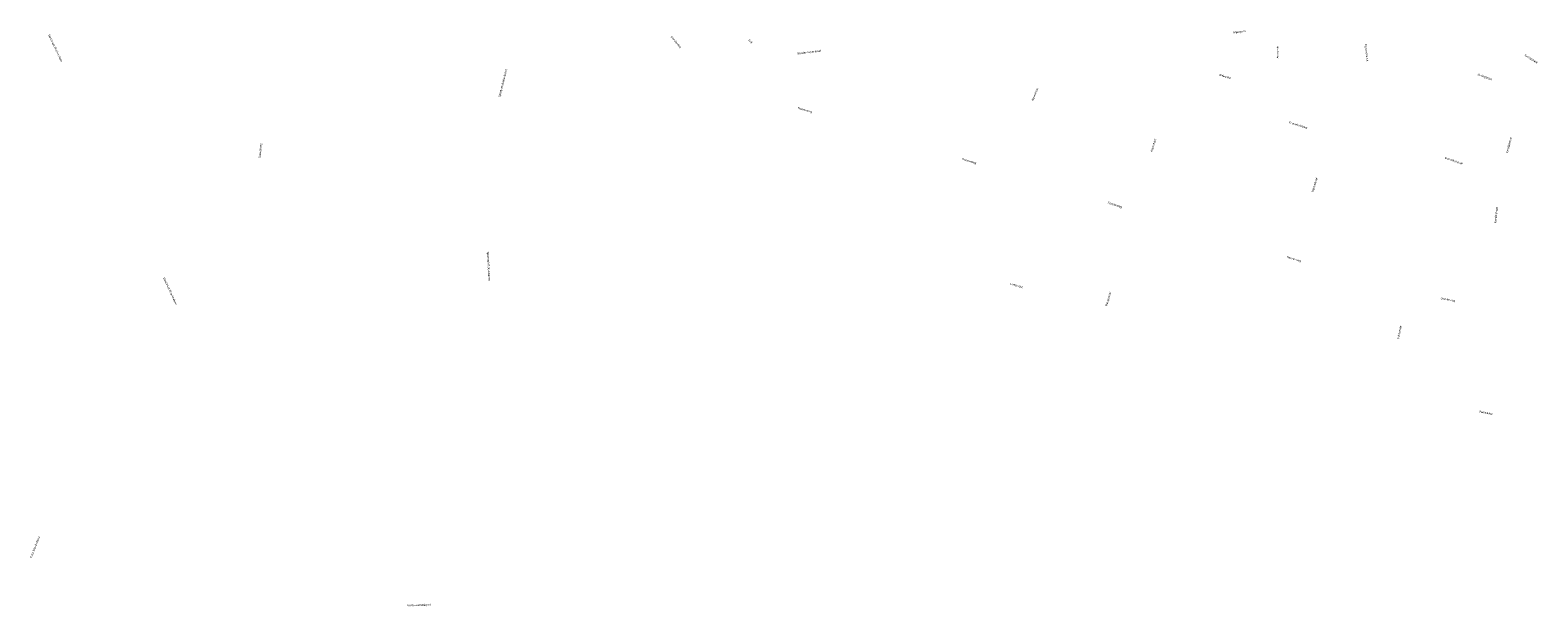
# Model space of a CAD drawing. Header units: metres. Extents: x 151540 to 156083, y 463148 to 465291.
# Tile 1 of 256: x 152071 to 152999, y 463189 to 463544. Entities that reach past the tile are written whole.
import ezdxf
from ezdxf.enums import TextEntityAlignment as Align

# ---------------------------------------------------------------- set-up
doc = ezdxf.new("R2010")
doc.units = ezdxf.units.M
doc.layers.add('B-PV-OG-TOPOGRAFIE-T18', color=2, linetype='Continuous', lineweight=9)
doc.styles.add('Drong', font='txt', dxfattribs={"height": 1.8})

msp = doc.modelspace()

# ---------------------------------------------------------------- texts
at = {"layer": 'B-PV-OG-TOPOGRAFIE-T18', "style": 'Drong'}
for s, rotation, p in [('Barchman Wuytierslaan', 295.4, (152086.766, 463532.717)), ('Soesterweg', 310.2, (152468.601, 463536.424)), ('Enk', 310.3, (152514.628, 463536.812)), ('Anjerplein', 7, (152815.3, 463542.606)), ('Goudenregenstraat', 6.9, (152550.58, 463530.125)), ('Anjerplein', 90, (152838.94, 463530.234)), ('Papaverstraat', 277.3, (152893.44, 463529.962)), ('Seringstraat', 327.9, (152994.765, 463526.079)), ('Sportpark Bokkeduinen', 76.1, (152362.313, 463511.31)), ('Anjerplein', 343.1, (152806.581, 463515.188)), ('Seringstraat', 340.1, (152966.365, 463514.932)), ('Asterstraat', 67.5, (152689.557, 463504.2)), ('Soesterweg', 342.8, (152548.087, 463494.509)), ('Ranonkelstraat', 342.8, (152851.631, 463485.382)), ('Soesterweg', 85.9, (152213.075, 463469.599)), ('Anjerstraat', 73.2, (152762.553, 463472.857)), ('Kamillestraat', 75.5, (152981.168, 463472.947)), ('Soesterweg', 342.6, (152649.062, 463463.12)), ('Ranonkelstraat', 341.8, (152947.399, 463463.409)), ('Dahliastraat', 73.6, (152861.627, 463448.581)), ('Soesterweg', 342.1, (152738.675, 463436.206)), ('Kamillestraat', 83.9, (152973.258, 463429.995)), ('Sportpark Bokkeduinen', 273.1, (152353.299, 463398.586)), ('Soesterweg', 342.6, (152848.907, 463402.848)), ('Barchman Wuytierslaan', 295.2, (152157.399, 463383.162)), ('Lampenist', 343.2, (152678.054, 463386.625)), ('Rangeerder', 73.4, (152734.847, 463378.425)), ('Soesterweg', 349.7, (152943.618, 463377.968)), ('Palmstraat', 79.8, (152913.82, 463357.892)), ('Palmstraat', 349.6, (152967.012, 463308.494)), ('Cock Blomhoffpad', 68.8, (152074.433, 463225.646)), ('Korporaal Strikpad', 1.6, (152310.533, 463189.991))]:
    msp.add_text(s, height=1.25, rotation=rotation, dxfattribs=at).set_placement(p, align=Align.MIDDLE)

doc.saveas('drawing.dxf')
